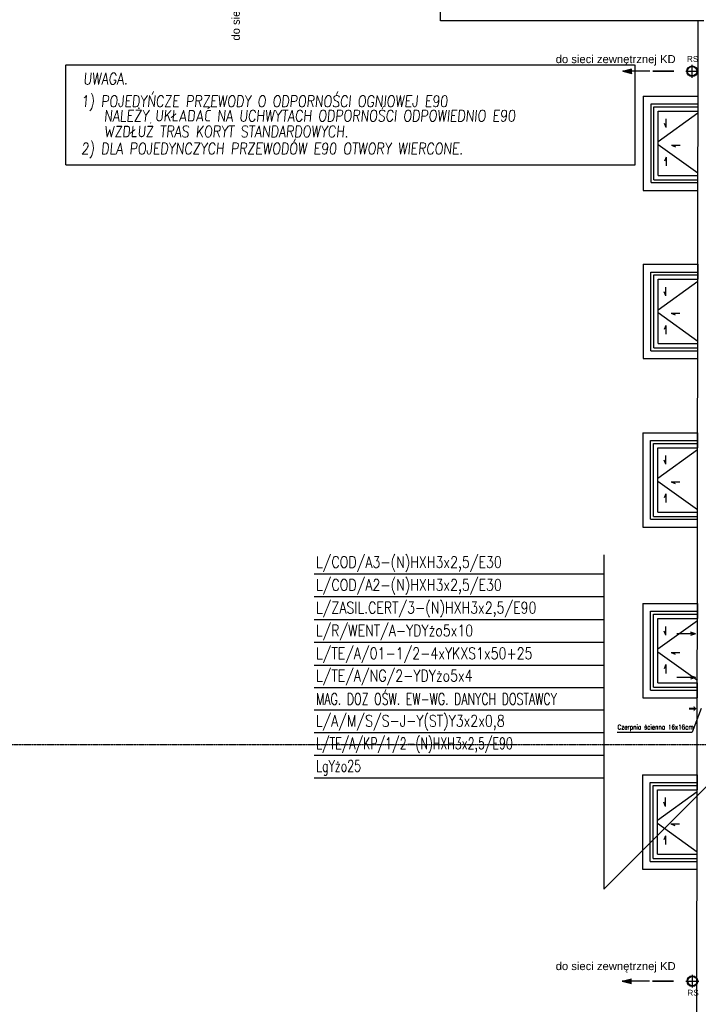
# Model space of a CAD drawing. Header units: inches. Extents: x -145354 to -97635, y 38777 to 78670.
# Tile 94 of 231: x -140767 to -139587, y 48535 to 50247. Entities that reach past the tile are written whole.
import ezdxf
from ezdxf.enums import TextEntityAlignment as Align

# ---------------------------------------------------------------- set-up
doc = ezdxf.new("R2010")
doc.units = ezdxf.units.IN
doc.header["$MEASUREMENT"] = 0
doc.linetypes.add('CENTER', pattern=[2, 1.25, -0.25, 0.25, -0.25])
doc.linetypes.add('DASHED2', pattern=[0.375, 0.25, -0.125])
doc.layers.get('0').update_dxf_attribs({"color": 101})
for name, color, linetype in [('Cieniutko', 8, 'Continuous'), ('cokół_widok', 255, 'Continuous'), ('E35', 6, 'Continuous'), ('E50kor', 3, 'Continuous'), ('E90kor', 6, 'Continuous'), ('Ele-balustrada', 64, 'Continuous'), ('Ins-went-opis', 141, 'Continuous'), ('Ins-wod', 152, 'Continuous'), ('Ins-wod-opis', 155, 'Continuous'), ('Mkd-odpływy', 7, 'Continuous'), ('Os-osie glowne', 8, 'CENTER'), ('studzienki_widok', 52, 'Continuous'), ('W-idok', 9, 'Continuous')]:
    doc.layers.add(name, color=color, linetype=linetype)
doc.styles.add('ROMANS', font='romans', dxfattribs={"width": 0.85})
doc.styles.add('tab-bud$0$ROMANS', font='romans', dxfattribs={"width": 0.7})
doc.styles.add('TYTUL2', font='ARIAL.TTF')

# ---------------------------------------------------------------- blocks, each defined once
blk = doc.blocks.new('rura_spustowa')
at = {"layer": 'Ins-wod', "linetype": 'Continuous'}
for p, q in [((-11.2, 0), (11.2, 0)), ((0, -11.2), (0, 11.2))]:
    blk.add_line(p, q, dxfattribs=at)
at = {"layer": 'Ins-wod', "linetype": 'Continuous', "ltscale": 25}
for radius in [9.25, 8.25]:
    blk.add_circle((0, 0), radius, dxfattribs=at)
blk = doc.blocks.new('0630_STRZAŁKA')
at = {"ltscale": 0.5}
for points in [[(0, 0), (-3, -8.6)], [(0, 0), (0, -32.4)], [(0, 0), (3, -8.6)]]:
    blk.add_lwpolyline(points, dxfattribs=at)
blk = doc.blocks.new('st_mała')
at = {"layer": 'Ele-balustrada'}
for p, q in [((81.5, -13.5), (0, -13.5)), ((81.5, -150.5), (81.5, -13.5)), ((76.5, -18.5), (0, -18.5)), ((76.5, -145.5), (76.5, -18.5)), ((76.5, -145.5), (0, -145.5)), ((81.5, -150.5), (0, -150.5))]:
    blk.add_line(p, q, dxfattribs=at)
at = {"layer": 'studzienki_widok'}
for p, q in [((95, 0), (0, 0)), ((0, 0), (0, -26)), ((95, 0), (95, -164)), ((69, -26), (0, -26)), ((69, -138), (69, -26)), ((69, -138), (0, -138)), ((0, -164), (0, -138)), ((95, -164), (0, -164)), ((95, -164), (69, -164))]:
    blk.add_line(p, q, dxfattribs=at)
blk = doc.blocks.new('_vxkdjhgkljhkgjhk')
for q in [(14, 6), (30.2, 0)]:
    blk.add_line((0, 0), q)

msp = doc.modelspace()

# ---------------------------------------------------------------- hatches: boundary and pattern name
msp.add_hatch(color=5).paths.add_polyline_path([(-139603.18, 49050.42), (-139603.18, 49046.81), (-139594.99, 49046.81), (-139594.99, 49043.76), (-139589.99, 49048.62), (-139594.99, 49053.47), (-139594.99, 49050.42)])
at = {"layer": 'Ins-wod'}
for points in [[(-139702.42, 50161.54), (-139702.42, 50153.2), (-139718.46, 50157.37)], [(-139703.18, 48579.01), (-139703.18, 48570.66), (-139719.22, 48574.83)]]:
    msp.add_hatch(color=256, dxfattribs=at).paths.add_polyline_path(points)

# ---------------------------------------------------------------- linework, layer by layer
at = {"layer": 'Cieniutko', "linetype": 'Continuous'}
for p, q in [((-139587.64, 50084.49), (-139656.75, 50034.66)), ((-139587.74, 49979.91), (-139656.75, 50029.66)), ((-139587.95, 49791.93), (-139657.06, 49742.1)), ((-139588.05, 49687.34), (-139657.06, 49737.1)), ((-139588.25, 49498.9), (-139657.36, 49449.07)), ((-139588.36, 49394.32), (-139657.36, 49444.07)), ((-139588.57, 49201.7), (-139657.39, 49152.08)), ((-139588.68, 49097.54), (-139657.39, 49147.08)), ((-139588.88, 48903.97), (-139657.99, 48854.14)), ((-139588.99, 48799.39), (-139657.99, 48849.14))]:
    msp.add_line(p, q, dxfattribs=at)
at = {"layer": 'cokół_widok'}
msp.add_line((-139589.32, 48482.07), (-139587.47, 50245.35), dxfattribs=at)
at = {"layer": 'E35'}
for p, q in [((-139751.52, 49316.49), (-139751.52, 48734.69)), ((-139751.52, 49282.72), (-140255.36, 49282.72)), ((-139751.52, 49243.03), (-140255.36, 49243.03)), ((-139751.52, 49203.34), (-140255.36, 49203.34)), ((-139751.52, 49163.64), (-140255.36, 49163.64)), ((-139751.52, 49123.95), (-140255.36, 49123.95)), ((-139751.52, 49085.14), (-140255.36, 49085.14)), ((-139751.52, 49045.89), (-140255.36, 49045.89)), ((-139472.64, 49013.56), (-139751.52, 48734.69)), ((-139751.52, 49006.64), (-140255.36, 49006.64)), ((-139751.52, 48967.39), (-140255.36, 48967.39)), ((-139751.52, 48928.14), (-140255.36, 48928.14))]:
    msp.add_line(p, q, dxfattribs=at)
at = {"layer": 'E50kor', "linetype": 'DASHED2'}
msp.add_lwpolyline([(-140687.23, 50168.42), (-139697.19, 50168.42), (-139697.19, 49994.06), (-140687.23, 49994.06)], close=True, dxfattribs=at)
at = {"layer": 'Ins-went-opis'}
for p in [(-139581.76, 49049.01), (-139728.13, 49007.77)]:
    msp.add_line(p, (-139597.5, 49007.77), dxfattribs=at)
at = {"layer": 'Ins-wod'}
for p, q in [((-139718.46, 50157.37), (-139702.42, 50161.54)), ((-139671.23, 50157.37), (-139718.46, 50157.37)), ((-139718.46, 50157.37), (-139702.42, 50153.2)), ((-139719.22, 48574.83), (-139703.18, 48579.01)), ((-139671.99, 48574.83), (-139719.22, 48574.83)), ((-139719.22, 48574.83), (-139703.18, 48570.66))]:
    msp.add_line(p, q, dxfattribs=at)
at = {"layer": 'Mkd-odpływy', "const_width": 3}
for points in [[(-139629.12, 50157.37), (-139666.47, 50157.37)], [(-139629.88, 48574.83), (-139667.23, 48574.83)]]:
    msp.add_lwpolyline(points, dxfattribs=at)
at = {"layer": 'Os-osie glowne'}
msp.add_lwpolyline([(-143318.47, 48986.7), (-138010.88, 48986.7)], dxfattribs=at)
at = {"layer": 'W-idok'}
for p, q in [((-140035.29, 50245.35), (-140035.29, 50290.67)), ((-139577.47, 50245.35), (-140035.29, 50245.35))]:
    msp.add_line(p, q, dxfattribs=at)

# ---------------------------------------------------------------- block references
at = {"xscale": -1}
for p in [(-139587.75, 50114.16), (-139588.06, 49821.6), (-139588.36, 49528.57), (-139588.39, 49231.58), (-139588.99, 48933.64)]:
    msp.add_blockref('st_mała', p, dxfattribs=at)
at = {"layer": 'Cieniutko', "linetype": 'Continuous', "yscale": 0.5, "zscale": 0.5}
for p, xscale, rotation in [((-139642.94, 50059.39), 0.5, 90), ((-139633.78, 50029.04), -0.5, 180), ((-139642.94, 50007.87), -0.5, 90), ((-139643.25, 49766.83), 0.5, 90), ((-139634.09, 49736.48), -0.5, 180), ((-139643.25, 49715.31), -0.5, 90), ((-139643.56, 49473.79), 0.5, 90), ((-139634.39, 49443.44), -0.5, 180), ((-139643.56, 49422.28), -0.5, 90), ((-139643.58, 49176.81), 0.5, 90), ((-139634.41, 49146.46), -0.5, 180), ((-139643.58, 49125.29), -0.5, 90), ((-139644.18, 48878.87), 0.5, 90), ((-139635.02, 48848.51), -0.5, 180), ((-139644.18, 48827.35), -0.5, 90)]:
    msp.add_blockref('_vxkdjhgkljhkgjhk', p, dxfattribs=dict(at, xscale=xscale, rotation=rotation))
at = {"layer": 'Ins-went-opis', "xscale": -1, "rotation": 270}
for p in [(-139592.15, 49178.81), (-139592.15, 49103.06)]:
    msp.add_blockref('0630_STRZAŁKA', p, dxfattribs=at)
at = {"layer": 'Ins-wod'}
for p in [(-139597.7, 50157.37), (-139597.27, 48574.83)]:
    msp.add_blockref('rura_spustowa', p, dxfattribs=at)

# ---------------------------------------------------------------- texts
at = {"layer": 'E35', "style": 'ROMANS'}
for s, width, p in [('L/COD/A3-(N)HXH3x2,5/E30', 0.8, (-140251.88, 49293.67)), ('L/COD/A2-(N)HXH3x2,5/E30', 0.8, (-140251.88, 49253.98)), ('L/ZASIL.CERT/3-(N)HXH3x2,5/E90', 0.8, (-140251.88, 49214.29)), ('L/R/WENT/A-YDYżo5x10', 0.8, (-140252.25, 49174.59)), ('L/TE/A/01-1/2-4xYKXS1x50+25', 0.8, (-140251.89, 49134.9)), ('L/TE/A/NG/2-YDYżo5x4', 0.8, (-140251.89, 49096.09)), ('MAG. DOZ OŚW. EW-WG. DANYCH DOSTAWCY', 0.7, (-140251.81, 49055.42)), ('L/A/M/S/S-J-Y(ST)Y3x2x0,8', 0.8, (-140252.32, 49017.59)), ('L/TE/A/KP/1/2-(N)HXH3x2,5/E90', 0.7, (-140251.66, 48978.34)), ('LgYżo25', 0.7, (-140251.66, 48939.09))]:
    msp.add_text(s, height=20, dxfattribs=dict(at, width=width)).set_placement(p)
at = {"layer": 'E90kor', "ltscale": 15, "style": 'ROMANS', "oblique": 5, "width": 0.8}
for s, p in [('UWAGA.', (-140657.05, 50134.36)), ('1) POJEDYŃCZE PRZEWODY O ODPORNOŚCI OGNIOWEJ E90', (-140660.56, 50095.23)), ('NALEŻY UKŁADAĆ NA UCHWYTACH ODPORNOŚCI ODPOWIEDNIO E90', (-140621.11, 50069.98)), ('WZDŁUŻ TRAS KORYT STANDARDOWYCH.', (-140621.11, 50042.54)), ('2) DLA POJEDYNCZYCH PRZEWODÓW E90 OTWORY WIERCONE.', (-140660.56, 50012.91))]:
    msp.add_text(s, height=20, rotation=360, dxfattribs=at).set_placement(p)
at = {"layer": 'Ins-went-opis', "style": 'tab-bud$0$ROMANS', "width": 0.7}
msp.add_text('Czerpnia ścienna 16x16cm', height=8.424, dxfattribs=at).set_placement((-139727.54, 49012.42, 0))
at = {"layer": 'Ins-wod', "style": 'TYTUL2'}
msp.add_text('do sieci zewnętrznej KD', height=14, rotation=90, dxfattribs=at).set_placement((-140384.55, 50210.69, 0))
for p in [(-139835.09, 50171.48, 0), (-139835.09, 48594.04, 0)]:
    msp.add_text('do sieci zewnętrznej KD', height=14, dxfattribs=at).set_placement(p)
at = {"layer": 'Ins-wod-opis', "style": 'TYTUL2'}
for p in [(-139596.9, 50178.84), (-139596.12, 48554.65)]:
    msp.add_text('RS', height=10.212, dxfattribs=at).set_placement(p, align=Align.MIDDLE)

doc.saveas('drawing.dxf')
